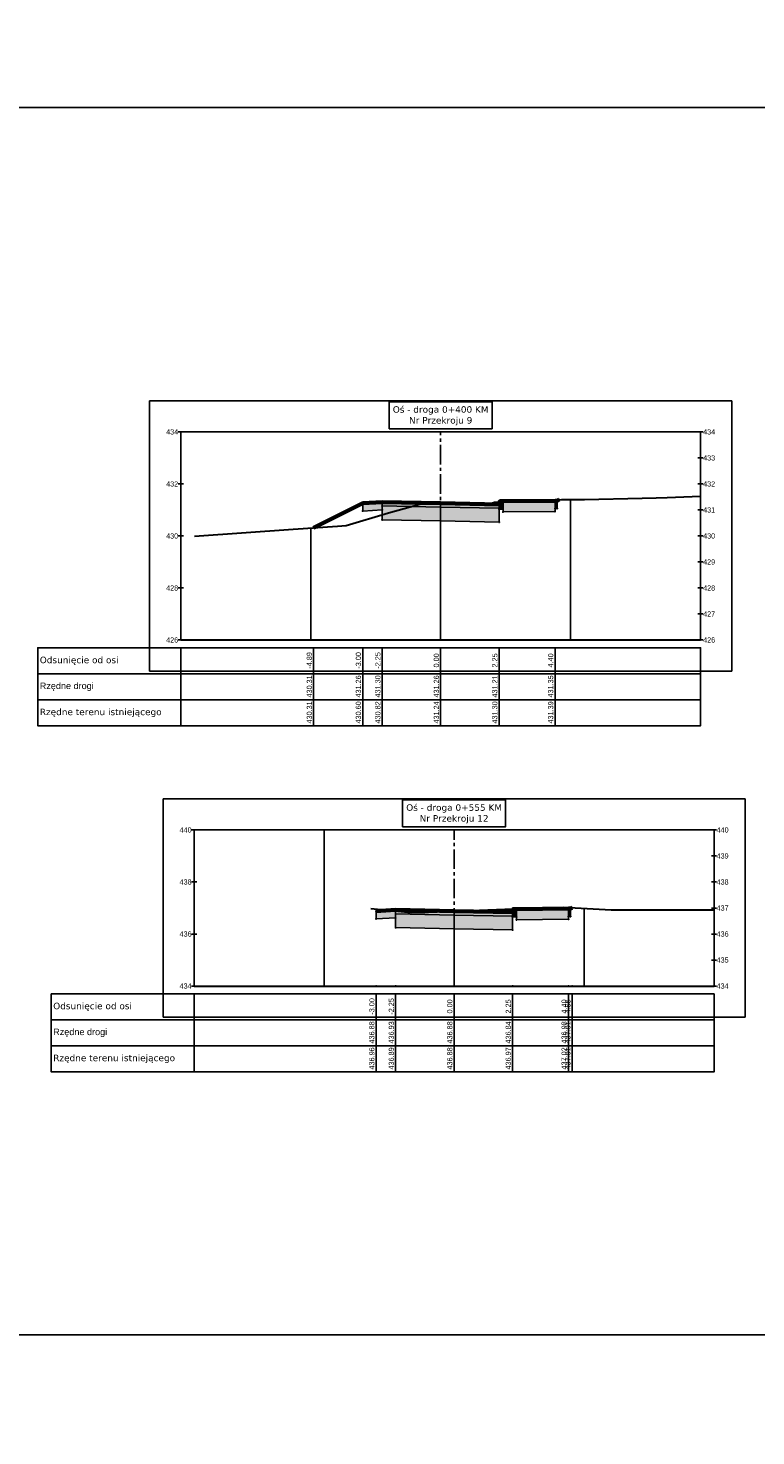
# Model space of a CAD drawing. Header units: metres. Extents: x 7331444 to 14836576, y 5479641 to 11132379.
# Tile 44 of 53: x 7418784 to 7418812, y 5566275 to 5566329. Entities that reach past the tile are written whole.
import ezdxf

# ---------------------------------------------------------------- set-up
doc = ezdxf.new("R2010")
doc.units = ezdxf.units.M
doc.linetypes.add('CENTER2', pattern=[1.125, 0.75, -0.125, 0.125, -0.125])
for name, color, linetype in [('C-DROGI-PRZEKROJE', 7, 'Continuous'), ('C-DROGI-PRZEKROJE-WIDOKI', 7, 'Continuous'), ('C-DROGI-PRZEKROJE-WIDOKI-ETYKIETY', 7, 'Continuous')]:
    doc.layers.add(name, color=color, linetype=linetype)

# ---------------------------------------------------------------- blocks, each defined once
blk = doc.blocks.new('*U784')
at = {"layer": 'C-DROGI-PRZEKROJE-WIDOKI', "color": 3, "linetype": 'Continuous', "lineweight": -3}
for p, q in [((11.2, 9.2), (-11.2, 9.2)), ((-11.2, 9.2), (-11.2, -1.2)), ((11.2, -1.2), (11.2, 9.2)), ((-11.2, -1.2), (11.2, -1.2))]:
    blk.add_line(p, q, dxfattribs=at)
at = {"layer": 'C-DROGI-PRZEKROJE-WIDOKI', "color": 7, "linetype": 'Continuous', "lineweight": -3}
for p, q in [((-10.1, 8), (-9.9, 8)), ((-10, 0), (-10, 8)), ((-10, 8), (10, 8)), ((9.9, 8), (10.1, 8)), ((10, 0), (10, 8)), ((9.9, 7), (10.1, 7)), ((-10.1, 6), (-9.9, 6)), ((9.9, 6), (10.1, 6)), ((9.9, 5), (10.1, 5)), ((-10.1, 4), (-9.9, 4)), ((9.9, 4), (10.1, 4)), ((9.9, 3), (10.1, 3)), ((-10.1, 2), (-9.9, 2)), ((9.9, 2), (10.1, 2)), ((9.9, 1), (10.1, 1)), ((-10.1, 0), (-9.9, 0)), ((9.9, 0), (10.1, 0))]:
    blk.add_line(p, q, dxfattribs=at)
at = {"layer": 'C-DROGI-PRZEKROJE-WIDOKI', "color": 9, "linetype": 'Continuous', "lineweight": -3}
for p, q in [((-10, 0), (-10, 8)), ((10, 0), (10, 5.533)), ((0, 0), (0, 5.259)), ((0, 0), (0, 5.259)), ((5, 0), (5, 5.399)), ((-5, 0), (-5, 4.307))]:
    blk.add_line(p, q, dxfattribs=at)
at = {"layer": 'C-DROGI-PRZEKROJE-WIDOKI', "color": 7, "linetype": 'CENTER2', "lineweight": -3}
blk.add_line((0, 0), (0, 8), dxfattribs=at)
at = {"layer": 'C-DROGI-PRZEKROJE-WIDOKI', "color": 7, "linetype": 'Continuous', "lineweight": 30}
blk.add_line((-10, 0), (10, 0), dxfattribs=at)
at = {"layer": 'C-DROGI-PRZEKROJE-WIDOKI', "color": 7, "linetype": 'Continuous', "lineweight": -3}
for points in [[(-1.98, 8.125), (1.98, 8.125), (1.98, 9.155), (-1.98, 9.155)], [(-10, -1.3), (-10, -0.3), (-15.5, -0.3), (-15.5, -1.3)], [(-10, -1.3), (10, -1.3), (10, -0.3), (-10, -0.3)], [(-10, -2.3), (-10, -1.3), (-15.5, -1.3), (-15.5, -2.3)], [(-10, -2.3), (10, -2.3), (10, -1.3), (-10, -1.3)], [(-10, -3.3), (-10, -2.3), (-15.5, -2.3), (-15.5, -3.3)], [(-10, -3.3), (10, -3.3), (10, -2.3), (-10, -2.3)]]:
    blk.add_3dface(points, dxfattribs=at)
for s, insert, char_height, attachment_point in [('{\\fVerdana|b0|i0|c0|p34;Oś - droga 0+400\\fVerdana|b0|i0|c238|p34; KM\\fVerdana|b0|i0|c0|p34;\\PNr Przekroju 9}', (0, 8.25), 0.25, 8), ('434', (-10.1, 8), 0.2, 6), ('434', (10.1, 8), 0.2, 4), ('433', (10.1, 7), 0.2, 4), ('432', (-10.1, 6), 0.2, 6), ('432', (10.1, 6), 0.2, 4), ('431', (10.1, 5), 0.2, 4), ('430', (-10.1, 4), 0.2, 6), ('430', (10.1, 4), 0.2, 4), ('429', (10.1, 3), 0.2, 4), ('428', (-10.1, 2), 0.2, 6), ('428', (10.1, 2), 0.2, 4), ('427', (10.1, 1), 0.2, 4), ('426', (-10.1, 0), 0.2, 6), ('426', (10.1, 0), 0.2, 4), ('{\\fVerdana|b0|i0|c238|p34;Odsunięcie od osi}', (-15.425, -0.8), 0.25, 4), ('{\\fArial|b0|i0|c238|p34;Rzędne drogi}', (-15.425, -1.8), 0.25, 4), ('{\\fVerdana|b0|i0|c238|p34;Rzędne terenu istniejącego}', (-15.425, -2.8), 0.25, 4)]:
    blk.add_mtext(s, dxfattribs=dict(at, insert=insert, char_height=char_height, attachment_point=attachment_point))
blk = doc.blocks.new('*U783')
at = {"layer": 'C-DROGI-PRZEKROJE', "linetype": 'Continuous', "lineweight": -3}
for points in [[(7419019.901, 5565931.688), (7419019.751, 5565931.688), (7419019.751, 5565931.868), (7419019.781, 5565931.988), (7419019.901, 5565931.988)], [(7419019.901, 5565931.988), (7419021.901, 5565932.008), (7419021.901, 5565931.598), (7419019.901, 5565931.578)], [(7419021.901, 5565932.008), (7419021.981, 5565932.008), (7419021.981, 5565931.708), (7419021.901, 5565931.708)], [(7419015.251, 5565931.958), (7419014.501, 5565931.913), (7419014.501, 5565931.613), (7419015.251, 5565931.658)], [(7419017.501, 5565931.913), (7419015.251, 5565931.958), (7419015.251, 5565931.933), (7419017.501, 5565931.888)], [(7419015.251, 5565931.933), (7419017.501, 5565931.888), (7419017.501, 5565931.863), (7419015.251, 5565931.908)], [(7419017.501, 5565931.863), (7419015.251, 5565931.908), (7419015.251, 5565931.808), (7419017.501, 5565931.763)], [(7419015.251, 5565931.808), (7419017.501, 5565931.763), (7419017.501, 5565931.233), (7419015.251, 5565931.278)], [(7419017.501, 5565931.913), (7419019.751, 5565931.868), (7419019.751, 5565931.843), (7419017.501, 5565931.888)], [(7419019.751, 5565931.843), (7419017.501, 5565931.888), (7419017.501, 5565931.863), (7419019.751, 5565931.818)], [(7419017.501, 5565931.863), (7419019.751, 5565931.818), (7419019.751, 5565931.718), (7419017.501, 5565931.763)], [(7419019.751, 5565931.718), (7419017.501, 5565931.763), (7419017.501, 5565931.233), (7419019.751, 5565931.188)]]:
    blk.add_hatch(color=252, dxfattribs=at).paths.add_polyline_path(points)
at = {"layer": 'C-DROGI-PRZEKROJE', "color": 53, "linetype": 'Continuous', "lineweight": -3}
for p, q in [((7419019.751, 5565931.868), (7419019.781, 5565931.988)), ((7419019.781, 5565931.988), (7419019.901, 5565931.988)), ((7419019.901, 5565931.988), (7419021.901, 5565932.008)), ((7419019.901, 5565931.988), (7419019.901, 5565931.688)), ((7419019.901, 5565931.578), (7419019.901, 5565931.988)), ((7419021.901, 5565932.008), (7419021.901, 5565931.598)), ((7419021.901, 5565932.008), (7419021.981, 5565932.008)), ((7419021.901, 5565931.708), (7419021.901, 5565932.008)), ((7419021.981, 5565932.008), (7419021.981, 5565931.708)), ((7419015.251, 5565931.958), (7419014.501, 5565931.913)), ((7419014.501, 5565931.913), (7419014.501, 5565931.613)), ((7419014.501, 5565931.613), (7419015.251, 5565931.658)), ((7419017.501, 5565931.913), (7419015.251, 5565931.958)), ((7419015.251, 5565931.958), (7419015.251, 5565931.933)), ((7419015.251, 5565931.658), (7419015.251, 5565931.958)), ((7419015.251, 5565931.933), (7419017.501, 5565931.888)), ((7419015.251, 5565931.933), (7419017.501, 5565931.888)), ((7419015.251, 5565931.908), (7419015.251, 5565931.933)), ((7419017.501, 5565931.863), (7419015.251, 5565931.908)), ((7419017.501, 5565931.863), (7419015.251, 5565931.908)), ((7419015.251, 5565931.908), (7419015.251, 5565931.808)), ((7419015.251, 5565931.808), (7419017.501, 5565931.763)), ((7419015.251, 5565931.808), (7419017.501, 5565931.763)), ((7419015.251, 5565931.278), (7419015.251, 5565931.808)), ((7419017.501, 5565931.888), (7419017.501, 5565931.913)), ((7419017.501, 5565931.913), (7419019.751, 5565931.868)), ((7419017.501, 5565931.888), (7419017.501, 5565931.913)), ((7419017.501, 5565931.888), (7419017.501, 5565931.863)), ((7419019.751, 5565931.843), (7419017.501, 5565931.888)), ((7419019.751, 5565931.843), (7419017.501, 5565931.888)), ((7419017.501, 5565931.888), (7419017.501, 5565931.863)), ((7419017.501, 5565931.763), (7419017.501, 5565931.863)), ((7419017.501, 5565931.863), (7419019.751, 5565931.818)), ((7419017.501, 5565931.863), (7419019.751, 5565931.818)), ((7419017.501, 5565931.763), (7419017.501, 5565931.863)), ((7419017.501, 5565931.763), (7419017.501, 5565931.233)), ((7419019.751, 5565931.718), (7419017.501, 5565931.763)), ((7419019.751, 5565931.718), (7419017.501, 5565931.763)), ((7419017.501, 5565931.763), (7419017.501, 5565931.233)), ((7419019.751, 5565931.868), (7419019.751, 5565931.843)), ((7419019.751, 5565931.688), (7419019.751, 5565931.868)), ((7419019.751, 5565931.818), (7419019.751, 5565931.843)), ((7419019.751, 5565931.818), (7419019.751, 5565931.718)), ((7419019.751, 5565931.188), (7419019.751, 5565931.718)), ((7419019.901, 5565931.688), (7419019.751, 5565931.688)), ((7419021.901, 5565931.598), (7419019.901, 5565931.578)), ((7419021.981, 5565931.708), (7419021.901, 5565931.708)), ((7419017.501, 5565931.233), (7419015.251, 5565931.278)), ((7419017.501, 5565931.233), (7419019.751, 5565931.188))]:
    blk.add_line(p, q, dxfattribs=at)
at = {"layer": 'C-DROGI-PRZEKROJE', "color": 9, "linetype": 'Continuous', "lineweight": -3}
for p, q in [((7419019.751, 5565931.868), (7419019.781, 5565931.988)), ((7419019.781, 5565931.988), (7419019.901, 5565931.988)), ((7419019.901, 5565931.988), (7419021.901, 5565932.008)), ((7419019.901, 5565931.988), (7419019.901, 5565931.688)), ((7419019.901, 5565931.578), (7419019.901, 5565931.988)), ((7419021.901, 5565932.008), (7419021.901, 5565931.598)), ((7419021.901, 5565931.708), (7419021.901, 5565932.008)), ((7419021.901, 5565932.008), (7419021.981, 5565932.008)), ((7419021.981, 5565932.008), (7419022.065, 5565932.05)), ((7419021.981, 5565932.008), (7419022.065, 5565932.05)), ((7419021.981, 5565932.008), (7419022.065, 5565932.05)), ((7419021.981, 5565932.008), (7419022.065, 5565932.05)), ((7419021.981, 5565932.008), (7419022.065, 5565932.05)), ((7419021.981, 5565932.008), (7419022.065, 5565932.05)), ((7419021.981, 5565932.008), (7419021.981, 5565931.708)), ((7419014.501, 5565931.913), (7419012.614, 5565930.969)), ((7419014.501, 5565931.913), (7419012.614, 5565930.969)), ((7419014.501, 5565931.913), (7419012.614, 5565930.969)), ((7419014.501, 5565931.913), (7419012.614, 5565930.969)), ((7419014.501, 5565931.913), (7419012.614, 5565930.969)), ((7419014.501, 5565931.913), (7419012.614, 5565930.969)), ((7419015.251, 5565931.958), (7419014.501, 5565931.913)), ((7419014.501, 5565931.913), (7419014.501, 5565931.613)), ((7419014.501, 5565931.613), (7419015.251, 5565931.658)), ((7419017.501, 5565931.913), (7419015.251, 5565931.958)), ((7419017.501, 5565931.913), (7419015.251, 5565931.958)), ((7419015.251, 5565931.958), (7419015.251, 5565931.933)), ((7419015.251, 5565931.658), (7419015.251, 5565931.958)), ((7419015.251, 5565931.933), (7419017.501, 5565931.888)), ((7419015.251, 5565931.933), (7419015.251, 5565931.908)), ((7419017.501, 5565931.863), (7419015.251, 5565931.908)), ((7419015.251, 5565931.908), (7419015.251, 5565931.808)), ((7419015.251, 5565931.808), (7419017.501, 5565931.763)), ((7419015.251, 5565931.278), (7419015.251, 5565931.808)), ((7419017.501, 5565931.888), (7419017.501, 5565931.913)), ((7419017.501, 5565931.913), (7419019.751, 5565931.868)), ((7419017.501, 5565931.913), (7419019.751, 5565931.868)), ((7419017.501, 5565931.888), (7419017.501, 5565931.913)), ((7419017.501, 5565931.888), (7419017.501, 5565931.863)), ((7419019.751, 5565931.843), (7419017.501, 5565931.888)), ((7419017.501, 5565931.888), (7419017.501, 5565931.863)), ((7419017.501, 5565931.763), (7419017.501, 5565931.863)), ((7419017.501, 5565931.863), (7419019.751, 5565931.818)), ((7419017.501, 5565931.763), (7419017.501, 5565931.863)), ((7419017.501, 5565931.763), (7419017.501, 5565931.233)), ((7419019.751, 5565931.718), (7419017.501, 5565931.763)), ((7419017.501, 5565931.763), (7419017.501, 5565931.233)), ((7419019.751, 5565931.868), (7419019.751, 5565931.843)), ((7419019.751, 5565931.688), (7419019.751, 5565931.868)), ((7419019.751, 5565931.843), (7419019.751, 5565931.818)), ((7419019.751, 5565931.818), (7419019.751, 5565931.718)), ((7419019.751, 5565931.188), (7419019.751, 5565931.718)), ((7419019.901, 5565931.688), (7419019.751, 5565931.688)), ((7419021.901, 5565931.598), (7419019.901, 5565931.578)), ((7419021.981, 5565931.708), (7419021.901, 5565931.708)), ((7419017.501, 5565931.233), (7419015.251, 5565931.278)), ((7419017.501, 5565931.233), (7419015.251, 5565931.278)), ((7419017.501, 5565931.233), (7419019.751, 5565931.188)), ((7419017.501, 5565931.233), (7419019.751, 5565931.188))]:
    blk.add_line(p, q, dxfattribs=at)
for centre in [(7419015.251, 5565931.958), (7419015.251, 5565931.958), (7419019.781, 5565931.988), (7419019.901, 5565931.988), (7419019.901, 5565931.988), (7419021.901, 5565932.008), (7419021.901, 5565932.008), (7419021.981, 5565932.008), (7419021.981, 5565932.008), (7419021.981, 5565932.008), (7419022.065, 5565932.05), (7419022.065, 5565932.05), (7419014.501, 5565931.913), (7419014.501, 5565931.913), (7419014.501, 5565931.913), (7419014.501, 5565931.613), (7419015.251, 5565931.933), (7419015.251, 5565931.908), (7419015.251, 5565931.808), (7419015.251, 5565931.658), (7419017.501, 5565931.913), (7419017.501, 5565931.913), (7419017.501, 5565931.888), (7419017.501, 5565931.888), (7419017.501, 5565931.863), (7419017.501, 5565931.863), (7419017.501, 5565931.763), (7419017.501, 5565931.763), (7419019.751, 5565931.868), (7419019.751, 5565931.868), (7419019.751, 5565931.843), (7419019.751, 5565931.818), (7419019.751, 5565931.718), (7419019.751, 5565931.688), (7419019.901, 5565931.688), (7419019.901, 5565931.578), (7419021.901, 5565931.708), (7419021.901, 5565931.598), (7419021.981, 5565931.708), (7419012.614, 5565930.969), (7419012.614, 5565930.969), (7419015.251, 5565931.278), (7419017.501, 5565931.233), (7419017.501, 5565931.233), (7419019.751, 5565931.188)]:
    blk.add_circle(centre, 0.015, dxfattribs=at)
blk = doc.blocks.new('*U782')
at = {"layer": 'C-DROGI-PRZEKROJE', "color": 1, "linetype": 'Continuous', "lineweight": 60}
blk.add_lwpolyline([(7419012.614, 5565930.969), (7419014.501, 5565931.913), (7419015.251, 5565931.958), (7419017.501, 5565931.913), (7419019.751, 5565931.868), (7419019.781, 5565931.988), (7419019.901, 5565931.988), (7419021.901, 5565932.008), (7419021.981, 5565932.008), (7419022.065, 5565932.05)], dxfattribs=at)
blk = doc.blocks.new('*U775')
at = {"layer": 'C-DROGI-PRZEKROJE-WIDOKI', "color": 3, "linetype": 'Continuous', "lineweight": -3}
for p, q in [((11.2, 7.2), (-11.2, 7.2)), ((-11.2, 7.2), (-11.2, -1.2)), ((11.2, -1.2), (11.2, 7.2)), ((-11.2, -1.2), (11.2, -1.2))]:
    blk.add_line(p, q, dxfattribs=at)
at = {"layer": 'C-DROGI-PRZEKROJE-WIDOKI', "color": 7, "linetype": 'Continuous', "lineweight": -3}
for p, q in [((-10.1, 6), (-9.9, 6)), ((-10, 0), (-10, 6)), ((-10, 6), (10, 6)), ((9.9, 6), (10.1, 6)), ((10, 0), (10, 6)), ((9.9, 5), (10.1, 5)), ((-10.1, 4), (-9.9, 4)), ((9.9, 4), (10.1, 4)), ((9.9, 3), (10.1, 3)), ((-10.1, 2), (-9.9, 2)), ((9.9, 2), (10.1, 2)), ((9.9, 1), (10.1, 1)), ((-10.1, 0), (-9.9, 0)), ((9.9, 0), (10.1, 0))]:
    blk.add_line(p, q, dxfattribs=at)
at = {"layer": 'C-DROGI-PRZEKROJE-WIDOKI', "color": 9, "linetype": 'Continuous', "lineweight": -3}
for p, q in [((-10, 0), (-10, 6)), ((-5, 0), (-5, 6)), ((0, 0), (0, 2.88)), ((0, 0), (0, 2.88)), ((5, 0), (5, 2.985)), ((10, 0), (10, 2.933))]:
    blk.add_line(p, q, dxfattribs=at)
at = {"layer": 'C-DROGI-PRZEKROJE-WIDOKI', "color": 7, "linetype": 'CENTER2', "lineweight": -3}
blk.add_line((0, 0), (0, 6), dxfattribs=at)
at = {"layer": 'C-DROGI-PRZEKROJE-WIDOKI', "color": 7, "linetype": 'Continuous', "lineweight": 30}
blk.add_line((-10, 0), (10, 0), dxfattribs=at)
at = {"layer": 'C-DROGI-PRZEKROJE-WIDOKI', "color": 7, "linetype": 'Continuous', "lineweight": -3}
for points in [[(-1.98, 6.125), (1.98, 6.125), (1.98, 7.155), (-1.98, 7.155)], [(-10, -1.3), (-10, -0.3), (-15.5, -0.3), (-15.5, -1.3)], [(-10, -1.3), (10, -1.3), (10, -0.3), (-10, -0.3)], [(-10, -2.3), (-10, -1.3), (-15.5, -1.3), (-15.5, -2.3)], [(-10, -2.3), (10, -2.3), (10, -1.3), (-10, -1.3)], [(-10, -3.3), (-10, -2.3), (-15.5, -2.3), (-15.5, -3.3)], [(-10, -3.3), (10, -3.3), (10, -2.3), (-10, -2.3)]]:
    blk.add_3dface(points, dxfattribs=at)
for s, insert, char_height, attachment_point in [('{\\fVerdana|b0|i0|c0|p34;Oś - droga 0+555\\fVerdana|b0|i0|c238|p34; KM\\fVerdana|b0|i0|c0|p34;\\PNr Przekroju 12}', (0, 6.25), 0.25, 8), ('440', (-10.1, 6), 0.2, 6), ('440', (10.1, 6), 0.2, 4), ('439', (10.1, 5), 0.2, 4), ('438', (-10.1, 4), 0.2, 6), ('438', (10.1, 4), 0.2, 4), ('437', (10.1, 3), 0.2, 4), ('436', (-10.1, 2), 0.2, 6), ('436', (10.1, 2), 0.2, 4), ('435', (10.1, 1), 0.2, 4), ('434', (-10.1, 0), 0.2, 6), ('434', (10.1, 0), 0.2, 4), ('{\\fVerdana|b0|i0|c238|p34;Odsunięcie od osi}', (-15.425, -0.8), 0.25, 4), ('{\\fArial|b0|i0|c238|p34;Rzędne drogi}', (-15.425, -1.8), 0.25, 4), ('{\\fVerdana|b0|i0|c238|p34;Rzędne terenu istniejącego}', (-15.425, -2.8), 0.25, 4)]:
    blk.add_mtext(s, dxfattribs=dict(at, insert=insert, char_height=char_height, attachment_point=attachment_point))
blk = doc.blocks.new('*U774')
at = {"layer": 'C-DROGI-PRZEKROJE', "linetype": 'Continuous', "lineweight": -3}
for points in [[(7419015.768, 5565916.276), (7419015.018, 5565916.231), (7419015.018, 5565915.931), (7419015.768, 5565915.976)], [(7419018.018, 5565916.231), (7419015.768, 5565916.276), (7419015.768, 5565916.251), (7419018.018, 5565916.206)], [(7419020.418, 5565916.006), (7419020.268, 5565916.006), (7419020.268, 5565916.186), (7419020.298, 5565916.306), (7419020.418, 5565916.306)], [(7419020.418, 5565916.306), (7419022.418, 5565916.326), (7419022.418, 5565915.916), (7419020.418, 5565915.896)], [(7419022.418, 5565916.326), (7419022.498, 5565916.326), (7419022.498, 5565916.026), (7419022.418, 5565916.026)], [(7419015.768, 5565916.251), (7419018.018, 5565916.206), (7419018.018, 5565916.181), (7419015.768, 5565916.226)], [(7419018.018, 5565916.181), (7419015.768, 5565916.226), (7419015.768, 5565916.126), (7419018.018, 5565916.081)], [(7419015.768, 5565916.126), (7419018.018, 5565916.081), (7419018.018, 5565915.551), (7419015.768, 5565915.596)], [(7419018.018, 5565916.231), (7419020.268, 5565916.186), (7419020.268, 5565916.161), (7419018.018, 5565916.206)], [(7419020.268, 5565916.161), (7419018.018, 5565916.206), (7419018.018, 5565916.181), (7419020.268, 5565916.136)], [(7419018.018, 5565916.181), (7419020.268, 5565916.136), (7419020.268, 5565916.036), (7419018.018, 5565916.081)], [(7419020.268, 5565916.036), (7419018.018, 5565916.081), (7419018.018, 5565915.551), (7419020.268, 5565915.506)]]:
    blk.add_hatch(color=252, dxfattribs=at).paths.add_polyline_path(points)
at = {"layer": 'C-DROGI-PRZEKROJE', "color": 53, "linetype": 'Continuous', "lineweight": -3}
for p, q in [((7419015.768, 5565916.276), (7419015.018, 5565916.231)), ((7419018.018, 5565916.231), (7419015.768, 5565916.276)), ((7419015.768, 5565916.276), (7419015.768, 5565916.251)), ((7419015.768, 5565915.976), (7419015.768, 5565916.276)), ((7419020.268, 5565916.186), (7419020.298, 5565916.306)), ((7419020.298, 5565916.306), (7419020.418, 5565916.306)), ((7419020.418, 5565916.306), (7419022.418, 5565916.326)), ((7419020.418, 5565916.306), (7419020.418, 5565916.006)), ((7419020.418, 5565915.896), (7419020.418, 5565916.306)), ((7419022.418, 5565916.326), (7419022.418, 5565915.916)), ((7419022.418, 5565916.326), (7419022.498, 5565916.326)), ((7419022.418, 5565916.026), (7419022.418, 5565916.326)), ((7419022.498, 5565916.326), (7419022.498, 5565916.026)), ((7419015.018, 5565916.231), (7419015.018, 5565915.931)), ((7419015.018, 5565915.931), (7419015.768, 5565915.976)), ((7419015.768, 5565916.251), (7419018.018, 5565916.206)), ((7419015.768, 5565916.251), (7419018.018, 5565916.206)), ((7419015.768, 5565916.226), (7419015.768, 5565916.251)), ((7419018.018, 5565916.181), (7419015.768, 5565916.226)), ((7419018.018, 5565916.181), (7419015.768, 5565916.226)), ((7419015.768, 5565916.226), (7419015.768, 5565916.126)), ((7419015.768, 5565916.126), (7419018.018, 5565916.081)), ((7419015.768, 5565916.126), (7419018.018, 5565916.081)), ((7419015.768, 5565915.596), (7419015.768, 5565916.126)), ((7419018.018, 5565916.206), (7419018.018, 5565916.231)), ((7419018.018, 5565916.231), (7419020.268, 5565916.186)), ((7419018.018, 5565916.206), (7419018.018, 5565916.231)), ((7419018.018, 5565916.206), (7419018.018, 5565916.181)), ((7419020.268, 5565916.161), (7419018.018, 5565916.206)), ((7419020.268, 5565916.161), (7419018.018, 5565916.206)), ((7419018.018, 5565916.206), (7419018.018, 5565916.181)), ((7419018.018, 5565916.081), (7419018.018, 5565916.181)), ((7419018.018, 5565916.181), (7419020.268, 5565916.136)), ((7419018.018, 5565916.181), (7419020.268, 5565916.136)), ((7419018.018, 5565916.081), (7419018.018, 5565916.181)), ((7419018.018, 5565916.081), (7419018.018, 5565915.551)), ((7419020.268, 5565916.036), (7419018.018, 5565916.081)), ((7419020.268, 5565916.036), (7419018.018, 5565916.081)), ((7419018.018, 5565916.081), (7419018.018, 5565915.551)), ((7419020.268, 5565916.186), (7419020.268, 5565916.161)), ((7419020.268, 5565916.006), (7419020.268, 5565916.186)), ((7419020.268, 5565916.136), (7419020.268, 5565916.161)), ((7419020.268, 5565916.136), (7419020.268, 5565916.036)), ((7419020.268, 5565915.506), (7419020.268, 5565916.036)), ((7419020.418, 5565916.006), (7419020.268, 5565916.006)), ((7419022.418, 5565915.916), (7419020.418, 5565915.896)), ((7419022.498, 5565916.026), (7419022.418, 5565916.026)), ((7419018.018, 5565915.551), (7419015.768, 5565915.596)), ((7419018.018, 5565915.551), (7419020.268, 5565915.506))]:
    blk.add_line(p, q, dxfattribs=at)
at = {"layer": 'C-DROGI-PRZEKROJE', "color": 9, "linetype": 'Continuous', "lineweight": -3}
for p, q in [((7419015.768, 5565916.276), (7419015.018, 5565916.231)), ((7419018.018, 5565916.231), (7419015.768, 5565916.276)), ((7419018.018, 5565916.231), (7419015.768, 5565916.276)), ((7419015.768, 5565916.276), (7419015.768, 5565916.251)), ((7419015.768, 5565915.976), (7419015.768, 5565916.276)), ((7419020.268, 5565916.186), (7419020.298, 5565916.306)), ((7419020.298, 5565916.306), (7419020.418, 5565916.306)), ((7419020.418, 5565916.306), (7419022.418, 5565916.326)), ((7419020.418, 5565916.306), (7419020.418, 5565916.006)), ((7419020.418, 5565915.896), (7419020.418, 5565916.306)), ((7419022.418, 5565916.326), (7419022.418, 5565915.916)), ((7419022.418, 5565916.026), (7419022.418, 5565916.326)), ((7419022.418, 5565916.326), (7419022.498, 5565916.326)), ((7419022.498, 5565916.326), (7419022.563, 5565916.359)), ((7419022.498, 5565916.326), (7419022.563, 5565916.359)), ((7419022.498, 5565916.326), (7419022.563, 5565916.359)), ((7419022.498, 5565916.326), (7419022.563, 5565916.359)), ((7419022.498, 5565916.326), (7419022.563, 5565916.359)), ((7419022.498, 5565916.326), (7419022.563, 5565916.359)), ((7419022.498, 5565916.326), (7419022.498, 5565916.026)), ((7419015.018, 5565916.231), (7419015.018, 5565915.931)), ((7419015.018, 5565915.931), (7419015.768, 5565915.976)), ((7419015.768, 5565916.251), (7419018.018, 5565916.206)), ((7419015.768, 5565916.251), (7419015.768, 5565916.226)), ((7419018.018, 5565916.181), (7419015.768, 5565916.226)), ((7419015.768, 5565916.226), (7419015.768, 5565916.126)), ((7419015.768, 5565916.126), (7419018.018, 5565916.081)), ((7419015.768, 5565915.596), (7419015.768, 5565916.126)), ((7419018.018, 5565916.206), (7419018.018, 5565916.231)), ((7419018.018, 5565916.231), (7419020.268, 5565916.186)), ((7419018.018, 5565916.231), (7419020.268, 5565916.186)), ((7419018.018, 5565916.206), (7419018.018, 5565916.231)), ((7419018.018, 5565916.206), (7419018.018, 5565916.181)), ((7419020.268, 5565916.161), (7419018.018, 5565916.206)), ((7419018.018, 5565916.206), (7419018.018, 5565916.181)), ((7419018.018, 5565916.081), (7419018.018, 5565916.181)), ((7419018.018, 5565916.181), (7419020.268, 5565916.136)), ((7419018.018, 5565916.081), (7419018.018, 5565916.181)), ((7419018.018, 5565916.081), (7419018.018, 5565915.551)), ((7419020.268, 5565916.036), (7419018.018, 5565916.081)), ((7419018.018, 5565916.081), (7419018.018, 5565915.551)), ((7419020.268, 5565916.186), (7419020.268, 5565916.161)), ((7419020.268, 5565916.006), (7419020.268, 5565916.186)), ((7419020.268, 5565916.161), (7419020.268, 5565916.136)), ((7419020.268, 5565916.136), (7419020.268, 5565916.036)), ((7419020.268, 5565915.506), (7419020.268, 5565916.036)), ((7419020.418, 5565916.006), (7419020.268, 5565916.006)), ((7419022.418, 5565915.916), (7419020.418, 5565915.896)), ((7419022.498, 5565916.026), (7419022.418, 5565916.026)), ((7419018.018, 5565915.551), (7419015.768, 5565915.596)), ((7419018.018, 5565915.551), (7419015.768, 5565915.596)), ((7419018.018, 5565915.551), (7419020.268, 5565915.506)), ((7419018.018, 5565915.551), (7419020.268, 5565915.506))]:
    blk.add_line(p, q, dxfattribs=at)
for centre in [(7419015.768, 5565916.276), (7419015.768, 5565916.276), (7419020.298, 5565916.306), (7419020.418, 5565916.306), (7419020.418, 5565916.306), (7419022.418, 5565916.326), (7419022.418, 5565916.326), (7419022.498, 5565916.326), (7419022.498, 5565916.326), (7419022.498, 5565916.326), (7419022.563, 5565916.359), (7419022.563, 5565916.359), (7419015.018, 5565916.231), (7419015.018, 5565915.931), (7419015.768, 5565916.251), (7419015.768, 5565916.226), (7419015.768, 5565916.126), (7419015.768, 5565915.976), (7419018.018, 5565916.231), (7419018.018, 5565916.231), (7419018.018, 5565916.206), (7419018.018, 5565916.206), (7419018.018, 5565916.181), (7419018.018, 5565916.181), (7419018.018, 5565916.081), (7419018.018, 5565916.081), (7419020.268, 5565916.186), (7419020.268, 5565916.186), (7419020.268, 5565916.161), (7419020.268, 5565916.136), (7419020.268, 5565916.036), (7419020.268, 5565916.006), (7419020.418, 5565916.006), (7419020.418, 5565915.896), (7419022.418, 5565916.026), (7419022.418, 5565915.916), (7419022.498, 5565916.026), (7419015.768, 5565915.596), (7419018.018, 5565915.551), (7419018.018, 5565915.551), (7419020.268, 5565915.506)]:
    blk.add_circle(centre, 0.015, dxfattribs=at)
blk = doc.blocks.new('*U773')
at = {"layer": 'C-DROGI-PRZEKROJE', "color": 1, "linetype": 'Continuous', "lineweight": 60}
blk.add_lwpolyline([(7419015.018, 5565916.231), (7419015.768, 5565916.276), (7419018.018, 5565916.231), (7419020.268, 5565916.186), (7419020.298, 5565916.306), (7419020.418, 5565916.306), (7419022.418, 5565916.326), (7419022.498, 5565916.326), (7419022.563, 5565916.359)], dxfattribs=at)
blk = doc.blocks.new('*U764')
at = {"layer": 'C-DROGI-PRZEKROJE', "color": 74, "linetype": 'Continuous', "lineweight": 30}
blk.add_lwpolyline([(7419008.025, 5565930.649), (7419011.83, 5565930.914), (7419013.529, 5565931.034), (7419013.863, 5565931.062), (7419015.492, 5565931.546), (7419016.702, 5565931.878), (7419017.501, 5565931.89), (7419019.459, 5565931.92), (7419019.569, 5565931.947), (7419022.145, 5565932.053), (7419022.691, 5565932.053), (7419023.037, 5565932.062), (7419025.258, 5565932.105), (7419025.79, 5565932.116), (7419026.213, 5565932.135), (7419027.501, 5565932.187)], dxfattribs=at)
blk = doc.blocks.new('*U761')
at = {"layer": 'C-DROGI-PRZEKROJE', "color": 74, "linetype": 'Continuous', "lineweight": 30}
blk.add_lwpolyline([(7419014.816, 5565916.335), (7419016.367, 5565916.183), (7419017.039, 5565916.192), (7419018.018, 5565916.231), (7419020.939, 5565916.348), (7419022.211, 5565916.377), (7419024.055, 5565916.282), (7419028.018, 5565916.283)], dxfattribs=at)
blk = doc.blocks.new('*U694')
at = {"layer": 'C-DROGI-PRZEKROJE-WIDOKI-ETYKIETY', "color": 7, "linetype": 'Continuous', "lineweight": -3}
blk.add_line((7419017.501, 5565926.354), (7419017.501, 5565923.354), dxfattribs=at)
at = {"layer": 'C-DROGI-PRZEKROJE-WIDOKI-ETYKIETY', "color": 75, "linetype": 'Continuous', "lineweight": -3}
blk.add_circle((7419017.501, 5565926.654), 0.015, dxfattribs=at)
at = {"layer": 'C-DROGI-PRZEKROJE-WIDOKI-ETYKIETY', "color": 7, "linetype": 'Continuous', "lineweight": -3, "char_height": 0.2, "attachment_point": 5, "rotation": 90}
for s, insert in [('{\\fArial|b0|i0|c238|p34;0.00}', (7419017.336, 5565925.869)), ('{\\fArial|b0|i0|c238|p34;431.24}', (7419017.336, 5565923.869))]:
    blk.add_mtext(s, dxfattribs=dict(at, insert=insert))
at = {"layer": 'C-DROGI-PRZEKROJE-WIDOKI-ETYKIETY', "color": 1, "linetype": 'Continuous', "lineweight": -3, "insert": (7419017.336, 5565924.869), "char_height": 0.2, "attachment_point": 5, "rotation": 90}
blk.add_mtext('{\\fArial|b0|i0|c238|p34;431.26}', dxfattribs=at)
blk = doc.blocks.new('*U693')
at = {"layer": 'C-DROGI-PRZEKROJE-WIDOKI-ETYKIETY', "color": 7, "linetype": 'Continuous', "lineweight": -3}
blk.add_line((7419015.251, 5565926.354), (7419015.251, 5565923.354), dxfattribs=at)
at = {"layer": 'C-DROGI-PRZEKROJE-WIDOKI-ETYKIETY', "color": 75, "linetype": 'Continuous', "lineweight": -3}
blk.add_circle((7419015.251, 5565926.654), 0.015, dxfattribs=at)
at = {"layer": 'C-DROGI-PRZEKROJE-WIDOKI-ETYKIETY', "color": 7, "linetype": 'Continuous', "lineweight": -3, "char_height": 0.2, "attachment_point": 5, "rotation": 90}
for s, insert in [('{\\fArial|b0|i0|c238|p34;-2.25}', (7419015.086, 5565925.869)), ('{\\fArial|b0|i0|c238|p34;430.82}', (7419015.086, 5565923.869))]:
    blk.add_mtext(s, dxfattribs=dict(at, insert=insert))
at = {"layer": 'C-DROGI-PRZEKROJE-WIDOKI-ETYKIETY', "color": 1, "linetype": 'Continuous', "lineweight": -3, "insert": (7419015.086, 5565924.869), "char_height": 0.2, "attachment_point": 5, "rotation": 90}
blk.add_mtext('{\\fArial|b0|i0|c238|p34;431.30}', dxfattribs=at)
blk = doc.blocks.new('*U692')
at = {"layer": 'C-DROGI-PRZEKROJE-WIDOKI-ETYKIETY', "color": 7, "linetype": 'Continuous', "lineweight": -3}
blk.add_line((7419014.501, 5565926.354), (7419014.501, 5565923.354), dxfattribs=at)
at = {"layer": 'C-DROGI-PRZEKROJE-WIDOKI-ETYKIETY', "color": 75, "linetype": 'Continuous', "lineweight": -3}
blk.add_circle((7419014.501, 5565926.654), 0.015, dxfattribs=at)
at = {"layer": 'C-DROGI-PRZEKROJE-WIDOKI-ETYKIETY', "color": 7, "linetype": 'Continuous', "lineweight": -3, "char_height": 0.2, "attachment_point": 5, "rotation": 90}
for s, insert in [('{\\fArial|b0|i0|c238|p34;-3.00}', (7419014.336, 5565925.869)), ('{\\fArial|b0|i0|c238|p34;430.60}', (7419014.336, 5565923.869))]:
    blk.add_mtext(s, dxfattribs=dict(at, insert=insert))
at = {"layer": 'C-DROGI-PRZEKROJE-WIDOKI-ETYKIETY', "color": 1, "linetype": 'Continuous', "lineweight": -3, "insert": (7419014.336, 5565924.869), "char_height": 0.2, "attachment_point": 5, "rotation": 90}
blk.add_mtext('{\\fArial|b0|i0|c238|p34;431.26}', dxfattribs=at)
blk = doc.blocks.new('*U691')
at = {"layer": 'C-DROGI-PRZEKROJE-WIDOKI-ETYKIETY', "color": 7, "linetype": 'Continuous', "lineweight": -3}
blk.add_line((7419019.751, 5565926.354), (7419019.751, 5565923.354), dxfattribs=at)
at = {"layer": 'C-DROGI-PRZEKROJE-WIDOKI-ETYKIETY', "color": 75, "linetype": 'Continuous', "lineweight": -3}
blk.add_circle((7419019.751, 5565926.654), 0.015, dxfattribs=at)
at = {"layer": 'C-DROGI-PRZEKROJE-WIDOKI-ETYKIETY', "color": 7, "linetype": 'Continuous', "lineweight": -3, "char_height": 0.2, "attachment_point": 5, "rotation": 90}
for s, insert in [('{\\fArial|b0|i0|c238|p34;2.25}', (7419019.586, 5565925.869)), ('{\\fArial|b0|i0|c238|p34;431.30}', (7419019.586, 5565923.869))]:
    blk.add_mtext(s, dxfattribs=dict(at, insert=insert))
at = {"layer": 'C-DROGI-PRZEKROJE-WIDOKI-ETYKIETY', "color": 1, "linetype": 'Continuous', "lineweight": -3, "insert": (7419019.586, 5565924.869), "char_height": 0.2, "attachment_point": 5, "rotation": 90}
blk.add_mtext('{\\fArial|b0|i0|c238|p34;431.21}', dxfattribs=at)
blk = doc.blocks.new('*U690')
at = {"layer": 'C-DROGI-PRZEKROJE-WIDOKI-ETYKIETY', "color": 7, "linetype": 'Continuous', "lineweight": -3}
blk.add_line((7419021.901, 5565926.354), (7419021.901, 5565923.354), dxfattribs=at)
at = {"layer": 'C-DROGI-PRZEKROJE-WIDOKI-ETYKIETY', "color": 75, "linetype": 'Continuous', "lineweight": -3}
blk.add_circle((7419021.901, 5565926.654), 0.015, dxfattribs=at)
at = {"layer": 'C-DROGI-PRZEKROJE-WIDOKI-ETYKIETY', "color": 7, "linetype": 'Continuous', "lineweight": -3, "char_height": 0.2, "attachment_point": 5, "rotation": 90}
for s, insert in [('{\\fArial|b0|i0|c238|p34;4.40}', (7419021.736, 5565925.869)), ('{\\fArial|b0|i0|c238|p34;431.39}', (7419021.736, 5565923.869))]:
    blk.add_mtext(s, dxfattribs=dict(at, insert=insert))
at = {"layer": 'C-DROGI-PRZEKROJE-WIDOKI-ETYKIETY', "color": 1, "linetype": 'Continuous', "lineweight": -3, "insert": (7419021.736, 5565924.869), "char_height": 0.2, "attachment_point": 5, "rotation": 90}
blk.add_mtext('{\\fArial|b0|i0|c238|p34;431.35}', dxfattribs=at)
blk = doc.blocks.new('*U689')
at = {"layer": 'C-DROGI-PRZEKROJE-WIDOKI-ETYKIETY', "color": 7, "linetype": 'Continuous', "lineweight": -3}
blk.add_line((7419012.614, 5565926.354), (7419012.614, 5565923.354), dxfattribs=at)
at = {"layer": 'C-DROGI-PRZEKROJE-WIDOKI-ETYKIETY', "color": 75, "linetype": 'Continuous', "lineweight": -3}
blk.add_circle((7419012.614, 5565926.654), 0.015, dxfattribs=at)
at = {"layer": 'C-DROGI-PRZEKROJE-WIDOKI-ETYKIETY', "color": 7, "linetype": 'Continuous', "lineweight": -3, "char_height": 0.2, "attachment_point": 5, "rotation": 90}
for s, insert in [('{\\fArial|b0|i0|c238|p34;-4.89}', (7419012.449, 5565925.869)), ('{\\fArial|b0|i0|c238|p34;430.31}', (7419012.449, 5565923.869))]:
    blk.add_mtext(s, dxfattribs=dict(at, insert=insert))
at = {"layer": 'C-DROGI-PRZEKROJE-WIDOKI-ETYKIETY', "color": 1, "linetype": 'Continuous', "lineweight": -3, "insert": (7419012.449, 5565924.869), "char_height": 0.2, "attachment_point": 5, "rotation": 90}
blk.add_mtext('{\\fArial|b0|i0|c238|p34;430.31}', dxfattribs=at)
blk = doc.blocks.new('*U674')
at = {"layer": 'C-DROGI-PRZEKROJE-WIDOKI-ETYKIETY', "color": 7, "linetype": 'Continuous', "lineweight": -3}
blk.add_line((7419018.018, 5565913.051), (7419018.018, 5565910.051), dxfattribs=at)
at = {"layer": 'C-DROGI-PRZEKROJE-WIDOKI-ETYKIETY', "color": 75, "linetype": 'Continuous', "lineweight": -3}
blk.add_circle((7419018.018, 5565913.351), 0.015, dxfattribs=at)
at = {"layer": 'C-DROGI-PRZEKROJE-WIDOKI-ETYKIETY', "color": 7, "linetype": 'Continuous', "lineweight": -3, "char_height": 0.2, "attachment_point": 5, "rotation": 90}
for s, insert in [('{\\fArial|b0|i0|c238|p34;0.00}', (7419017.853, 5565912.566)), ('{\\fArial|b0|i0|c238|p34;436.88}', (7419017.853, 5565910.566))]:
    blk.add_mtext(s, dxfattribs=dict(at, insert=insert))
at = {"layer": 'C-DROGI-PRZEKROJE-WIDOKI-ETYKIETY', "color": 1, "linetype": 'Continuous', "lineweight": -3, "insert": (7419017.853, 5565911.566), "char_height": 0.2, "attachment_point": 5, "rotation": 90}
blk.add_mtext('{\\fArial|b0|i0|c238|p34;436.88}', dxfattribs=at)
blk = doc.blocks.new('*U673')
at = {"layer": 'C-DROGI-PRZEKROJE-WIDOKI-ETYKIETY', "color": 7, "linetype": 'Continuous', "lineweight": -3}
blk.add_line((7419015.768, 5565913.051), (7419015.768, 5565910.051), dxfattribs=at)
at = {"layer": 'C-DROGI-PRZEKROJE-WIDOKI-ETYKIETY', "color": 75, "linetype": 'Continuous', "lineweight": -3}
blk.add_circle((7419015.768, 5565913.351), 0.015, dxfattribs=at)
at = {"layer": 'C-DROGI-PRZEKROJE-WIDOKI-ETYKIETY', "color": 7, "linetype": 'Continuous', "lineweight": -3, "char_height": 0.2, "attachment_point": 5, "rotation": 90}
for s, insert in [('{\\fArial|b0|i0|c238|p34;-2.25}', (7419015.603, 5565912.566)), ('{\\fArial|b0|i0|c238|p34;436.89}', (7419015.603, 5565910.566))]:
    blk.add_mtext(s, dxfattribs=dict(at, insert=insert))
at = {"layer": 'C-DROGI-PRZEKROJE-WIDOKI-ETYKIETY', "color": 1, "linetype": 'Continuous', "lineweight": -3, "insert": (7419015.603, 5565911.566), "char_height": 0.2, "attachment_point": 5, "rotation": 90}
blk.add_mtext('{\\fArial|b0|i0|c238|p34;436.93}', dxfattribs=at)
blk = doc.blocks.new('*U672')
at = {"layer": 'C-DROGI-PRZEKROJE-WIDOKI-ETYKIETY', "color": 7, "linetype": 'Continuous', "lineweight": -3}
blk.add_line((7419015.018, 5565913.051), (7419015.018, 5565910.051), dxfattribs=at)
at = {"layer": 'C-DROGI-PRZEKROJE-WIDOKI-ETYKIETY', "color": 75, "linetype": 'Continuous', "lineweight": -3}
blk.add_circle((7419015.018, 5565913.351), 0.015, dxfattribs=at)
at = {"layer": 'C-DROGI-PRZEKROJE-WIDOKI-ETYKIETY', "color": 7, "linetype": 'Continuous', "lineweight": -3, "char_height": 0.2, "attachment_point": 5, "rotation": 90}
for s, insert in [('{\\fArial|b0|i0|c238|p34;-3.00}', (7419014.853, 5565912.566)), ('{\\fArial|b0|i0|c238|p34;436.96}', (7419014.853, 5565910.566))]:
    blk.add_mtext(s, dxfattribs=dict(at, insert=insert))
at = {"layer": 'C-DROGI-PRZEKROJE-WIDOKI-ETYKIETY', "color": 1, "linetype": 'Continuous', "lineweight": -3, "insert": (7419014.853, 5565911.566), "char_height": 0.2, "attachment_point": 5, "rotation": 90}
blk.add_mtext('{\\fArial|b0|i0|c238|p34;436.88}', dxfattribs=at)
blk = doc.blocks.new('*U671')
at = {"layer": 'C-DROGI-PRZEKROJE-WIDOKI-ETYKIETY', "color": 7, "linetype": 'Continuous', "lineweight": -3}
blk.add_line((7419020.268, 5565913.051), (7419020.268, 5565910.051), dxfattribs=at)
at = {"layer": 'C-DROGI-PRZEKROJE-WIDOKI-ETYKIETY', "color": 75, "linetype": 'Continuous', "lineweight": -3}
blk.add_circle((7419020.268, 5565913.351), 0.015, dxfattribs=at)
at = {"layer": 'C-DROGI-PRZEKROJE-WIDOKI-ETYKIETY', "color": 7, "linetype": 'Continuous', "lineweight": -3, "char_height": 0.2, "attachment_point": 5, "rotation": 90}
for s, insert in [('{\\fArial|b0|i0|c238|p34;2.25}', (7419020.103, 5565912.566)), ('{\\fArial|b0|i0|c238|p34;436.97}', (7419020.103, 5565910.566))]:
    blk.add_mtext(s, dxfattribs=dict(at, insert=insert))
at = {"layer": 'C-DROGI-PRZEKROJE-WIDOKI-ETYKIETY', "color": 1, "linetype": 'Continuous', "lineweight": -3, "insert": (7419020.103, 5565911.566), "char_height": 0.2, "attachment_point": 5, "rotation": 90}
blk.add_mtext('{\\fArial|b0|i0|c238|p34;436.84}', dxfattribs=at)
blk = doc.blocks.new('*U670')
at = {"layer": 'C-DROGI-PRZEKROJE-WIDOKI-ETYKIETY', "color": 7, "linetype": 'Continuous', "lineweight": -3}
blk.add_line((7419022.418, 5565913.051), (7419022.418, 5565910.051), dxfattribs=at)
at = {"layer": 'C-DROGI-PRZEKROJE-WIDOKI-ETYKIETY', "color": 75, "linetype": 'Continuous', "lineweight": -3}
blk.add_circle((7419022.418, 5565913.351), 0.015, dxfattribs=at)
at = {"layer": 'C-DROGI-PRZEKROJE-WIDOKI-ETYKIETY', "color": 7, "linetype": 'Continuous', "lineweight": -3, "char_height": 0.2, "attachment_point": 5, "rotation": 90}
for s, insert in [('{\\fArial|b0|i0|c238|p34;4.40}', (7419022.253, 5565912.566)), ('{\\fArial|b0|i0|c238|p34;437.02}', (7419022.253, 5565910.566))]:
    blk.add_mtext(s, dxfattribs=dict(at, insert=insert))
at = {"layer": 'C-DROGI-PRZEKROJE-WIDOKI-ETYKIETY', "color": 1, "linetype": 'Continuous', "lineweight": -3, "insert": (7419022.253, 5565911.566), "char_height": 0.2, "attachment_point": 5, "rotation": 90}
blk.add_mtext('{\\fArial|b0|i0|c238|p34;436.98}', dxfattribs=at)
blk = doc.blocks.new('*U669')
at = {"layer": 'C-DROGI-PRZEKROJE-WIDOKI-ETYKIETY', "color": 7, "linetype": 'Continuous', "lineweight": -3}
blk.add_line((7419022.563, 5565913.051), (7419022.563, 5565910.051), dxfattribs=at)
at = {"layer": 'C-DROGI-PRZEKROJE-WIDOKI-ETYKIETY', "color": 75, "linetype": 'Continuous', "lineweight": -3}
blk.add_circle((7419022.563, 5565913.351), 0.015, dxfattribs=at)
at = {"layer": 'C-DROGI-PRZEKROJE-WIDOKI-ETYKIETY', "color": 7, "linetype": 'Continuous', "lineweight": -3, "char_height": 0.2, "attachment_point": 5, "rotation": 90}
for s, insert in [('{\\fArial|b0|i0|c238|p34;4.55}', (7419022.398, 5565912.566)), ('{\\fArial|b0|i0|c238|p34;437.01}', (7419022.398, 5565910.566))]:
    blk.add_mtext(s, dxfattribs=dict(at, insert=insert))
at = {"layer": 'C-DROGI-PRZEKROJE-WIDOKI-ETYKIETY', "color": 1, "linetype": 'Continuous', "lineweight": -3, "insert": (7419022.398, 5565911.566), "char_height": 0.2, "attachment_point": 5, "rotation": 90}
blk.add_mtext('{\\fArial|b0|i0|c238|p34;437.01}', dxfattribs=at)

msp = doc.modelspace()

# ---------------------------------------------------------------- linework, layer by layer
msp.add_lwpolyline([(7418614.124, 5566326.391), (7418869.514, 5566326.391), (7418869.514, 5566279.203), (7418614.124, 5566279.203)], close=True)
at = {"color": 6, "lineweight": 50}
msp.add_circle((7417939.891, 5566137.208), 86496.154, dxfattribs=at)

# ---------------------------------------------------------------- block references
at = {"layer": 'C-DROGI-PRZEKROJE', "color": 7, "linetype": 'Continuous', "lineweight": -3}
for name in ['*U764', '*U783', '*U782', '*U761', '*U774', '*U773']:
    msp.add_blockref(name, (-217.625, 379.262), dxfattribs=at)
at = {"layer": 'C-DROGI-PRZEKROJE-WIDOKI', "color": 7, "linetype": 'Continuous', "lineweight": -3}
for name, p in [('*U784', (7418799.876, 5566305.916)), ('*U775', (7418800.393, 5566292.612))]:
    msp.add_blockref(name, p, dxfattribs=at)
at = {"layer": 'C-DROGI-PRZEKROJE-WIDOKI-ETYKIETY', "color": 7, "linetype": 'Continuous', "lineweight": -3}
for name in ['*U689', '*U692', '*U693', '*U694', '*U691', '*U690', '*U672', '*U673', '*U674', '*U671', '*U670', '*U669']:
    msp.add_blockref(name, (-217.625, 379.262), dxfattribs=at)

doc.saveas('drawing.dxf')
